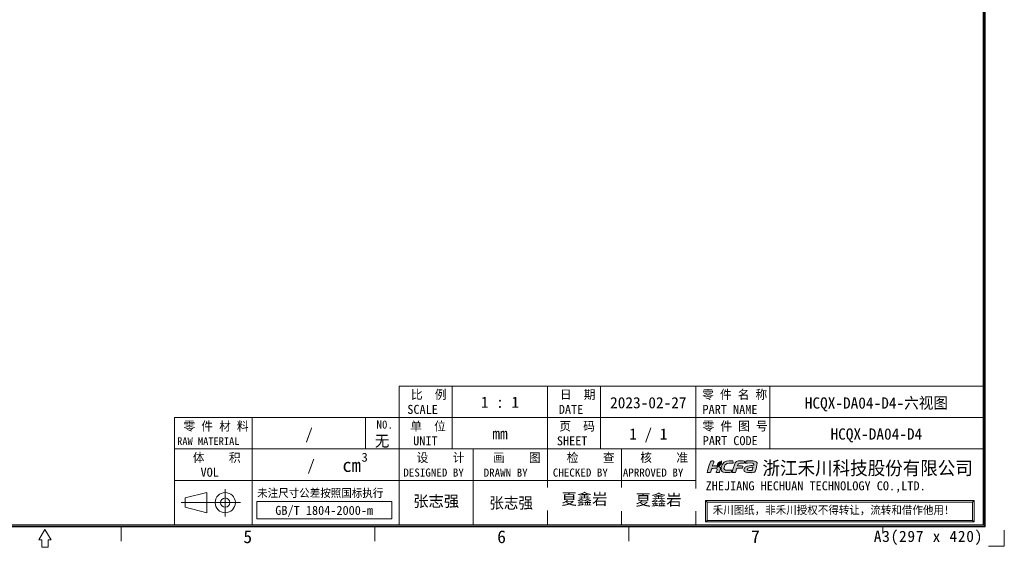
# Model space of a CAD drawing. Header units: millimetres. Extents: x 0 to 427, y 0 to 299.
# Tile 19 of 24: x 208 to 427, y 0 to 117. Entities that reach past the tile are written whole.
import ezdxf
from ezdxf.enums import TextEntityAlignment as Align

# ---------------------------------------------------------------- set-up
doc = ezdxf.new("R2010")
doc.units = ezdxf.units.MM
doc.header["$MEASUREMENT"] = 0
for name, color, linetype, lineweight in [('粗实线', 7, 'Continuous', 30), ('细实线层', 7, 'Continuous', 18), ('限高区域④', 3, 'Continuous', 18), ('限高区域⑤', 4, 'Continuous', 18)]:
    doc.layers.add(name, color=color, linetype=linetype, lineweight=lineweight)
doc.styles.add('鸿蒙CAD', font='txt')

# ---------------------------------------------------------------- blocks, each defined once
blk = doc.blocks.new('hcfa')
at = {"layer": '限高区域⑤'}
h = blk.add_hatch(color=164, dxfattribs=at)
edge = h.paths.add_edge_path(flags=0)
edge.add_spline(control_points=[(7.07, 2.36), (6.56, 2.36), (5.94, 2.45), (5.68, 1.95)], knot_values=[0, 0, 0, 0, 1.537659, 1.537659, 1.537659, 1.537659], weights=[1, 1, 1, 1], degree=3, periodic=0)
edge.add_spline(control_points=[(5.68, 1.95), (5.5, 1.6), (5.1, 0.37), (5.04, 0.05)], knot_values=[0, 0, 0, 0, 2.013709, 2.013709, 2.013709, 2.013709], weights=[1, 1, 1, 1], degree=3, periodic=0)
edge.add_line((5.04, 0.05), (5.05, 0))
edge.add_line((5.05, 0), (5.11, -0.03))
edge.add_line((5.11, -0.03), (5.37, -0.03))
edge.add_line((5.37, -0.03), (5.64, -0.03))
edge.add_spline(control_points=[(5.64, -0.03), (5.76, -0.03), (5.74, 0.02), (5.79, 0.22)], knot_values=[0, 0, 0, 0, 0.325713, 0.325713, 0.325713, 0.325713], weights=[1, 1, 1, 1], degree=3, periodic=0)
edge.add_spline(control_points=[(5.79, 0.22), (5.83, 0.33), (5.92, 0.77), (6.02, 0.82)], knot_values=[0, 0, 0, 0, 0.649887, 0.649887, 0.649887, 0.649887], weights=[1, 1, 1, 1], degree=3, periodic=0)
edge.add_spline(control_points=[(6.02, 0.82), (6.12, 0.94), (6.84, 0.81), (7.05, 0.86)], knot_values=[0, 0, 0, 0, 1.042012, 1.042012, 1.042012, 1.042012], weights=[1, 1, 1, 1], degree=3, periodic=0)
edge.add_spline(control_points=[(7.05, 0.86), (7.09, 0.87), (7.11, 0.89), (7.12, 0.92)], knot_values=[0, 0, 0, 0, 0.09894, 0.09894, 0.09894, 0.09894], weights=[1, 1, 1, 1], degree=3, periodic=0)
edge.add_spline(control_points=[(7.12, 0.92), (7.14, 0.97), (7.21, 1.14), (7.21, 1.2)], knot_values=[0, 0, 0, 0, 0.29547, 0.29547, 0.29547, 0.29547], weights=[1, 1, 1, 1], degree=3, periodic=0)
edge.add_spline(control_points=[(7.21, 1.2), (7.21, 1.24), (7.23, 1.29), (7.18, 1.3)], knot_values=[0, 0, 0, 0, 0.12492, 0.12492, 0.12492, 0.12492], weights=[1, 1, 1, 1], degree=3, periodic=0)
edge.add_spline(control_points=[(7.18, 1.3), (6.84, 1.38), (6.46, 1.35), (6.12, 1.32)], knot_values=[0, 0, 0, 0, 1.062134, 1.062134, 1.062134, 1.062134], weights=[1, 1, 1, 1], degree=3, periodic=0)
edge.add_spline(control_points=[(6.12, 1.32), (6.12, 1.37), (6.16, 1.49), (6.17, 1.54)], knot_values=[0, 0, 0, 0, 0.222512, 0.222512, 0.222512, 0.222512], weights=[1, 1, 1, 1], degree=3, periodic=0)
edge.add_line((6.17, 1.54), (6.24, 1.68))
edge.add_line((6.24, 1.68), (6.36, 1.79))
edge.add_line((6.36, 1.79), (6.51, 1.84))
edge.add_line((6.51, 1.84), (6.7, 1.86))
edge.add_line((6.7, 1.86), (6.94, 1.86))
edge.add_line((6.94, 1.86), (7.19, 1.86))
edge.add_spline(control_points=[(7.19, 1.86), (7.31, 1.86), (7.45, 1.84), (7.48, 1.91)], knot_values=[0, 0, 0, 0, 0.307412, 0.307412, 0.307412, 0.307412], weights=[1, 1, 1, 1], degree=3, periodic=0)
edge.add_spline(control_points=[(7.48, 1.91), (7.5, 1.96), (7.57, 2.13), (7.57, 2.19)], knot_values=[0, 0, 0, 0, 0.295458, 0.295458, 0.295458, 0.295458], weights=[1, 1, 1, 1], degree=3, periodic=0)
edge.add_spline(control_points=[(7.57, 2.19), (7.57, 2.25), (7.56, 2.29), (7.49, 2.32)], knot_values=[0, 0, 0, 0, 0.162305, 0.162305, 0.162305, 0.162305], weights=[1, 1, 1, 1], degree=3, periodic=0)
edge.add_spline(control_points=[(7.49, 2.32), (7.38, 2.36), (7.17, 2.36), (7.07, 2.36)], knot_values=[0, 0, 0, 0, 0.4222, 0.4222, 0.4222, 0.4222], weights=[1, 1, 1, 1], degree=3, periodic=0)
edge = h.paths.add_edge_path(flags=0)
edge.add_spline(control_points=[(3.72, 1.65), (4.08, 2.02), (4.83, 1.84), (5.23, 1.86)], knot_values=[0, 0, 0, 0, 1.564995, 1.564995, 1.564995, 1.564995], weights=[1, 1, 1, 1], degree=3, periodic=0)
edge.add_spline(control_points=[(5.23, 1.86), (5.27, 1.86), (5.31, 2.17), (5.2, 2.29)], knot_values=[0, 0, 0, 0, 0.452649, 0.452649, 0.452649, 0.452649], weights=[1, 1, 1, 1], degree=3, periodic=0)
edge.add_spline(control_points=[(5.2, 2.29), (5.15, 2.34), (5.05, 2.36), (4.95, 2.37)], knot_values=[0, 0, 0, 0, 0.26521, 0.26521, 0.26521, 0.26521], weights=[1, 1, 1, 1], degree=3, periodic=0)
edge.add_spline(control_points=[(4.95, 2.37), (4.27, 2.4), (3.51, 2.36), (3.08, 1.72)], knot_values=[0, 0, 0, 0, 2.081034, 2.081034, 2.081034, 2.081034], weights=[1, 1, 1, 1], degree=3, periodic=0)
edge.add_spline(control_points=[(3.08, 1.72), (2.87, 1.41), (2.66, 0.72), (2.88, 0.37)], knot_values=[0, 0, 0, 0, 1.416581, 1.416581, 1.416581, 1.416581], weights=[1, 1, 1, 1], degree=3, periodic=0)
edge.add_spline(control_points=[(2.88, 0.37), (2.95, 0.26), (3.06, 0.13), (3.25, 0.08)], knot_values=[0, 0, 0, 0, 0.485963, 0.485963, 0.485963, 0.485963], weights=[1, 1, 1, 1], degree=3, periodic=0)
edge.add_spline(control_points=[(3.25, 0.08), (3.71, -0.04), (4.59, -0.06), (4.85, 0.08)], knot_values=[0, 0, 0, 0, 1.622869, 1.622869, 1.622869, 1.622869], weights=[1, 1, 1, 1], degree=3, periodic=0)
edge.add_spline(control_points=[(4.85, 0.08), (4.96, 0.13), (5.03, 0.39), (5, 0.47)], knot_values=[0, 0, 0, 0, 0.439849, 0.439849, 0.439849, 0.439849], weights=[1, 1, 1, 1], degree=3, periodic=0)
edge.add_spline(control_points=[(5, 0.47), (4.99, 0.51), (4.61, 0.46), (4.52, 0.46)], knot_values=[0, 0, 0, 0, 0.489965, 0.489965, 0.489965, 0.489965], weights=[1, 1, 1, 1], degree=3, periodic=0)
edge.add_spline(control_points=[(4.52, 0.46), (4.29, 0.45), (3.89, 0.42), (3.69, 0.5)], knot_values=[0, 0, 0, 0, 0.834259, 0.834259, 0.834259, 0.834259], weights=[1, 1, 1, 1], degree=3, periodic=0)
edge.add_spline(control_points=[(3.69, 0.5), (3.51, 0.58), (3.39, 0.62), (3.39, 0.8)], knot_values=[0, 0, 0, 0, 0.459489, 0.459489, 0.459489, 0.459489], weights=[1, 1, 1, 1], degree=3, periodic=0)
edge.add_spline(control_points=[(3.39, 0.8), (3.39, 1.04), (3.54, 1.47), (3.72, 1.65)], knot_values=[0, 0, 0, 0, 0.925524, 0.925524, 0.925524, 0.925524], weights=[1, 1, 1, 1], degree=3, periodic=0)
edge = h.paths.add_edge_path(flags=0)
edge.add_spline(control_points=[(1.07, 1.31), (1.08, 1.43), (1.2, 1.78), (1.24, 1.9)], knot_values=[0, 0, 0, 0, 0.611736, 0.611736, 0.611736, 0.611736], weights=[1, 1, 1, 1], degree=3, periodic=0)
edge.add_spline(control_points=[(1.24, 1.9), (1.26, 1.97), (1.36, 2.23), (1.36, 2.28)], knot_values=[0, 0, 0, 0, 0.393712, 0.393712, 0.393712, 0.393712], weights=[1, 1, 1, 1], degree=3, periodic=0)
edge.add_spline(control_points=[(1.36, 2.28), (1.36, 2.39), (1.07, 2.39), (0.92, 2.35)], knot_values=[0, 0, 0, 0, 0.475712, 0.475712, 0.475712, 0.475712], weights=[1, 1, 1, 1], degree=3, periodic=0)
edge.add_spline(control_points=[(0.92, 2.35), (0.83, 2.31), (0.74, 2.24), (0.68, 2.17)], knot_values=[0, 0, 0, 0, 0.3056, 0.3056, 0.3056, 0.3056], weights=[1, 1, 1, 1], degree=3, periodic=0)
edge.add_spline(control_points=[(0.68, 2.17), (0.61, 2.08), (0.53, 1.93), (0.5, 1.82)], knot_values=[0, 0, 0, 0, 0.395977, 0.395977, 0.395977, 0.395977], weights=[1, 1, 1, 1], degree=3, periodic=0)
edge.add_spline(control_points=[(0.5, 1.82), (0.35, 1.34), (0.22, 0.86), (0.09, 0.38)], knot_values=[0, 0, 0, 0, 1.492002, 1.492002, 1.492002, 1.492002], weights=[1, 1, 1, 1], degree=3, periodic=0)
edge.add_spline(control_points=[(0.09, 0.38), (0.07, 0.32), (-0.01, 0.1), (-0.01, 0.05)], knot_values=[0, 0, 0, 0, 0.349975, 0.349975, 0.349975, 0.349975], weights=[1, 1, 1, 1], degree=3, periodic=0)
edge.add_line((-0.01, 0.05), (0, 0))
edge.add_line((0, 0), (0.06, -0.03))
edge.add_line((0.06, -0.03), (0.32, -0.03))
edge.add_line((0.32, -0.03), (0.59, -0.03))
edge.add_line((0.59, -0.03), (0.66, -0.01))
edge.add_line((0.66, -0.01), (0.7, 0.05))
edge.add_line((0.7, 0.05), (0.75, 0.22))
edge.add_line((0.75, 0.22), (0.82, 0.46))
edge.add_line((0.82, 0.46), (0.89, 0.69))
edge.add_spline(control_points=[(0.89, 0.69), (0.91, 0.76), (0.93, 0.77), (0.99, 0.8)], knot_values=[0, 0, 0, 0, 0.153682, 0.153682, 0.153682, 0.153682], weights=[1, 1, 1, 1], degree=3, periodic=0)
edge.add_spline(control_points=[(0.99, 0.8), (1.12, 0.86), (1.89, 0.9), (1.97, 0.81)], knot_values=[0, 0, 0, 0, 0.989394, 0.989394, 0.989394, 0.989394], weights=[1, 1, 1, 1], degree=3, periodic=0)
edge.add_spline(control_points=[(1.97, 0.81), (2.06, 0.7), (1.94, 0.45), (1.89, 0.3)], knot_values=[0, 0, 0, 0, 0.534984, 0.534984, 0.534984, 0.534984], weights=[1, 1, 1, 1], degree=3, periodic=0)
edge.add_line((1.89, 0.3), (1.83, 0.1))
edge.add_line((1.83, 0.1), (1.83, 0.01))
edge.add_line((1.83, 0.01), (1.86, -0.02))
edge.add_line((1.86, -0.02), (1.9, -0.03))
edge.add_line((1.9, -0.03), (2.14, -0.03))
edge.add_line((2.14, -0.03), (2.39, -0.03))
edge.add_spline(control_points=[(2.39, -0.03), (2.47, -0.03), (2.66, 0.65), (2.66, 0.77)], knot_values=[0, 0, 0, 0, 0.854359, 0.854359, 0.854359, 0.854359], weights=[1, 1, 1, 1], degree=3, periodic=0)
edge.add_spline(control_points=[(2.66, 0.77), (2.66, 0.98), (2.57, 1.1), (2.45, 1.19)], knot_values=[0, 0, 0, 0, 0.485363, 0.485363, 0.485363, 0.485363], weights=[1, 1, 1, 1], degree=3, periodic=0)
edge.add_spline(control_points=[(2.45, 1.19), (2.4, 1.22), (2.34, 1.25), (2.28, 1.27)], knot_values=[0, 0, 0, 0, 0.194624, 0.194624, 0.194624, 0.194624], weights=[1, 1, 1, 1], degree=3, periodic=0)
edge.add_spline(control_points=[(2.28, 1.27), (2.25, 1.27), (2.22, 1.27), (2.19, 1.26)], knot_values=[0, 0, 0, 0, 0.08842, 0.08842, 0.08842, 0.08842], weights=[1, 1, 1, 1], degree=3, periodic=0)
edge.add_spline(control_points=[(2.19, 1.26), (2.15, 1.09), (2.21, 1.14), (2.01, 1.05)], knot_values=[0, 0, 0, 0, 0.30703, 0.30703, 0.30703, 0.30703], weights=[1, 1, 1, 1], degree=3, periodic=0)
edge.add_spline(control_points=[(2.01, 1.05), (1.98, 1.04), (2, 1.04), (1.96, 1.03)], knot_values=[0, 0, 0, 0, 0.060036, 0.060036, 0.060036, 0.060036], weights=[1, 1, 1, 1], degree=3, periodic=0)
edge.add_spline(control_points=[(1.96, 1.03), (1.96, 1.1), (1.99, 1.22), (2.03, 1.33)], knot_values=[0, 0, 0, 0, 0.30846, 0.30846, 0.30846, 0.30846], weights=[1, 1, 1, 1], degree=3, periodic=0)
edge.add_spline(control_points=[(2.03, 1.33), (1.71, 1.37), (1.35, 1.32), (1.07, 1.31)], knot_values=[0, 0, 0, 0, 0.957715, 0.957715, 0.957715, 0.957715], weights=[1, 1, 1, 1], degree=3, periodic=0)
edge = h.paths.add_edge_path(flags=0)
edge.add_spline(control_points=[(9.76, 0.39), (9.93, 0.81), (10.07, 1.5), (10.1, 1.82)], knot_values=[0, 0, 0, 0, 1.476866, 1.476866, 1.476866, 1.476866], weights=[1, 1, 1, 1], degree=3, periodic=0)
edge.add_spline(control_points=[(10.1, 1.82), (10.09, 1.99), (10.01, 2.14), (9.78, 2.25)], knot_values=[0, 0, 0, 0, 0.565204, 0.565204, 0.565204, 0.565204], weights=[1, 1, 1, 1], degree=3, periodic=0)
edge.add_spline(control_points=[(9.78, 2.25), (9.53, 2.38), (9.13, 2.37), (8.82, 2.37)], knot_values=[0, 0, 0, 0, 0.980073, 0.980073, 0.980073, 0.980073], weights=[1, 1, 1, 1], degree=3, periodic=0)
edge.add_spline(control_points=[(8.82, 2.37), (8.55, 2.37), (8.28, 2.37), (8.04, 2.34)], knot_values=[0, 0, 0, 0, 0.776225, 0.776225, 0.776225, 0.776225], weights=[1, 1, 1, 1], degree=3, periodic=0)
edge.add_spline(control_points=[(8.04, 2.34), (7.98, 2.33), (7.9, 2.32), (7.86, 2.29)], knot_values=[0, 0, 0, 0, 0.194586, 0.194586, 0.194586, 0.194586], weights=[1, 1, 1, 1], degree=3, periodic=0)
edge.add_spline(control_points=[(7.86, 2.29), (7.79, 2.25), (7.73, 2), (7.71, 1.93)], knot_values=[0, 0, 0, 0, 0.401562, 0.401562, 0.401562, 0.401562], weights=[1, 1, 1, 1], degree=3, periodic=0)
edge.add_spline(control_points=[(7.71, 1.93), (7.7, 1.89), (7.68, 1.86), (7.72, 1.86)], knot_values=[0, 0, 0, 0, 0.087937, 0.087937, 0.087937, 0.087937], weights=[1, 1, 1, 1], degree=3, periodic=0)
edge.add_spline(control_points=[(7.72, 1.86), (8.06, 1.9), (9.44, 2.11), (9.44, 1.71)], knot_values=[0, 0, 0, 0, 1.829051, 1.829051, 1.829051, 1.829051], weights=[1, 1, 1, 1], degree=3, periodic=0)
edge.add_spline(control_points=[(9.44, 1.71), (9.44, 1.65), (9.43, 1.5), (9.4, 1.48)], knot_values=[0, 0, 0, 0, 0.229888, 0.229888, 0.229888, 0.229888], weights=[1, 1, 1, 1], degree=3, periodic=0)
edge.add_spline(control_points=[(9.4, 1.48), (9.39, 1.47), (9.38, 1.47), (9.36, 1.47)], knot_values=[0, 0, 0, 0, 0.043267, 0.043267, 0.043267, 0.043267], weights=[1, 1, 1, 1], degree=3, periodic=0)
edge.add_spline(control_points=[(9.36, 1.47), (8.99, 1.39), (8.61, 1.41), (8.23, 1.31)], knot_values=[0, 0, 0, 0, 1.144446, 1.144446, 1.144446, 1.144446], weights=[1, 1, 1, 1], degree=3, periodic=0)
edge.add_spline(control_points=[(8.23, 1.31), (8.05, 1.26), (7.85, 1.18), (7.71, 1.07)], knot_values=[0, 0, 0, 0, 0.580179, 0.580179, 0.580179, 0.580179], weights=[1, 1, 1, 1], degree=3, periodic=0)
edge.add_spline(control_points=[(7.71, 1.07), (7.64, 1.01), (7.57, 0.94), (7.52, 0.87)], knot_values=[0, 0, 0, 0, 0.273949, 0.273949, 0.273949, 0.273949], weights=[1, 1, 1, 1], degree=3, periodic=0)
edge.add_spline(control_points=[(7.52, 0.87), (7.44, 0.72), (7.38, 0.48), (7.47, 0.32)], knot_values=[0, 0, 0, 0, 0.568587, 0.568587, 0.568587, 0.568587], weights=[1, 1, 1, 1], degree=3, periodic=0)
edge.add_spline(control_points=[(7.47, 0.32), (7.5, 0.28), (7.53, 0.24), (7.57, 0.21)], knot_values=[0, 0, 0, 0, 0.150189, 0.150189, 0.150189, 0.150189], weights=[1, 1, 1, 1], degree=3, periodic=0)
edge.add_spline(control_points=[(7.57, 0.21), (7.78, -0.01), (8.48, -0.04), (8.78, -0.02)], knot_values=[0, 0, 0, 0, 1.257613, 1.257613, 1.257613, 1.257613], weights=[1, 1, 1, 1], degree=3, periodic=0)
edge.add_spline(control_points=[(8.78, -0.02), (8.82, -0.02), (8.85, -0.02), (8.96, -0.01)], knot_values=[0, 0, 0, 0, 0.175069, 0.175069, 0.175069, 0.175069], weights=[1, 1, 1, 1], degree=3, periodic=0)
edge.add_spline(control_points=[(8.96, -0.01), (8.96, -0.01), (8.95, -0.04), (8.95, -0.04)], knot_values=[0, 0, 0, 0, 0.027876, 0.027876, 0.027876, 0.027876], weights=[1, 1, 1, 1], degree=3, periodic=0)
edge.add_spline(control_points=[(8.95, -0.04), (8.95, -0.04), (8.95, -0.04), (8.96, -0.04)], knot_values=[0, 0, 0, 0, 0.003955, 0.003955, 0.003955, 0.003955], weights=[1, 1, 1, 1], degree=3, periodic=0)
edge.add_spline(control_points=[(8.96, -0.04), (9.17, -0.04), (9.51, -0.01), (9.57, 0.04)], knot_values=[0, 0, 0, 0, 0.620186, 0.620186, 0.620186, 0.620186], weights=[1, 1, 1, 1], degree=3, periodic=0)
edge.add_spline(control_points=[(9.57, 0.04), (9.64, 0.1), (9.72, 0.29), (9.76, 0.39)], knot_values=[0, 0, 0, 0, 0.400766, 0.400766, 0.400766, 0.400766], weights=[1, 1, 1, 1], degree=3, periodic=0)
edge = h.paths.add_edge_path(flags=0)
edge.add_spline(control_points=[(9.27, 1.06), (9.24, 0.91), (9.12, 0.54), (9.07, 0.41)], knot_values=[0, 0, 0, 0, 0.674769, 0.674769, 0.674769, 0.674769], weights=[1, 1, 1, 1], degree=3, periodic=0)
edge.add_spline(control_points=[(9.07, 0.41), (8.88, 0.41), (8.11, 0.36), (8.11, 0.65)], knot_values=[0, 0, 0, 0, 1.063898, 1.063898, 1.063898, 1.063898], weights=[1, 1, 1, 1], degree=3, periodic=0)
edge.add_spline(control_points=[(8.11, 0.65), (8.11, 0.76), (8.19, 0.85), (8.26, 0.9)], knot_values=[0, 0, 0, 0, 0.307152, 0.307152, 0.307152, 0.307152], weights=[1, 1, 1, 1], degree=3, periodic=0)
edge.add_spline(control_points=[(8.26, 0.9), (8.43, 1.01), (9.09, 1.06), (9.27, 1.06)], knot_values=[0, 0, 0, 0, 1.034719, 1.034719, 1.034719, 1.034719], weights=[1, 1, 1, 1], degree=3, periodic=0)
h = blk.add_hatch(color=82, dxfattribs=at)
edge = h.paths.add_edge_path(flags=0)
edge.add_spline(control_points=[(2.71, 1.97), (2.54, 1.64), (2.3, 1.69), (2.12, 1.4)], knot_values=[0, 0, 0, 0, 0.82939, 0.82939, 0.82939, 0.82939], weights=[1, 1, 1, 1], degree=3, periodic=0)
edge.add_spline(control_points=[(2.12, 1.4), (2.08, 1.35), (2.02, 1.18), (2.02, 1.11)], knot_values=[0, 0, 0, 0, 0.312404, 0.312404, 0.312404, 0.312404], weights=[1, 1, 1, 1], degree=3, periodic=0)
edge.add_spline(control_points=[(2.02, 1.11), (2.03, 1.11), (2.03, 1.11), (2.04, 1.12)], knot_values=[0, 0, 0, 0, 0.027389, 0.027389, 0.027389, 0.027389], weights=[1, 1, 1, 1], degree=3, periodic=0)
edge.add_spline(control_points=[(2.04, 1.12), (2.14, 1.16), (2.1, 1.13), (2.13, 1.24)], knot_values=[0, 0, 0, 0, 0.167444, 0.167444, 0.167444, 0.167444], weights=[1, 1, 1, 1], degree=3, periodic=0)
edge.add_spline(control_points=[(2.13, 1.24), (2.14, 1.27), (2.14, 1.28), (2.15, 1.31)], knot_values=[0, 0, 0, 0, 0.070921, 0.070921, 0.070921, 0.070921], weights=[1, 1, 1, 1], degree=3, periodic=0)
edge.add_spline(control_points=[(2.15, 1.31), (2.51, 1.32), (2.84, 1.56), (2.9, 1.92)], knot_values=[0, 0, 0, 0, 1.055102, 1.055102, 1.055102, 1.055102], weights=[1, 1, 1, 1], degree=3, periodic=0)
edge.add_spline(control_points=[(2.9, 1.92), (2.91, 1.98), (2.92, 2.04), (2.92, 2.11)], knot_values=[0, 0, 0, 0, 0.188525, 0.188525, 0.188525, 0.188525], weights=[1, 1, 1, 1], degree=3, periodic=0)
edge.add_spline(control_points=[(2.92, 2.11), (2.92, 2.11), (2.92, 2.25), (2.92, 2.25)], knot_values=[0, 0, 0, 0, 0.144713, 0.144713, 0.144713, 0.144713], weights=[1, 1, 1, 1], degree=3, periodic=0)
edge.add_spline(control_points=[(2.92, 2.25), (2.92, 2.29), (2.92, 2.32), (2.92, 2.37)], knot_values=[0, 0, 0, 0, 0.119576, 0.119576, 0.119576, 0.119576], weights=[1, 1, 1, 1], degree=3, periodic=0)
edge.add_spline(control_points=[(2.92, 2.37), (2.87, 2.37), (2.88, 2.33), (2.79, 2.25)], knot_values=[0, 0, 0, 0, 0.180649, 0.180649, 0.180649, 0.180649], weights=[1, 1, 1, 1], degree=3, periodic=0)
edge.add_spline(control_points=[(2.79, 2.25), (2.66, 2.14), (2.52, 2.13), (2.35, 2.01)], knot_values=[0, 0, 0, 0, 0.50668, 0.50668, 0.50668, 0.50668], weights=[1, 1, 1, 1], degree=3, periodic=0)
edge.add_spline(control_points=[(2.35, 2.01), (2.26, 1.95), (2.18, 1.87), (2.13, 1.77)], knot_values=[0, 0, 0, 0, 0.326484, 0.326484, 0.326484, 0.326484], weights=[1, 1, 1, 1], degree=3, periodic=0)
edge.add_spline(control_points=[(2.13, 1.77), (2.11, 1.72), (2.08, 1.67), (2.07, 1.6)], knot_values=[0, 0, 0, 0, 0.179769, 0.179769, 0.179769, 0.179769], weights=[1, 1, 1, 1], degree=3, periodic=0)
edge.add_spline(control_points=[(2.07, 1.6), (2.07, 1.59), (2.05, 1.39), (2.08, 1.39)], knot_values=[0, 0, 0, 0, 0.221687, 0.221687, 0.221687, 0.221687], weights=[1, 1, 1, 1], degree=3, periodic=0)
edge.add_spline(control_points=[(2.08, 1.39), (2.1, 1.46), (2.17, 1.57), (2.3, 1.65)], knot_values=[0, 0, 0, 0, 0.3504, 0.3504, 0.3504, 0.3504], weights=[1, 1, 1, 1], degree=3, periodic=0)
edge.add_spline(control_points=[(2.3, 1.65), (2.49, 1.77), (2.61, 1.83), (2.71, 1.97)], knot_values=[0, 0, 0, 0, 0.521681, 0.521681, 0.521681, 0.521681], weights=[1, 1, 1, 1], degree=3, periodic=0)
at = {"layer": '限高区域④', "color": 164}
for points, knots in [([(-0.01, 0.05), (-0.01, 0.02), (-0.01, -0.03), (0.06, -0.03), (0.06, -0.03), (0.06, -0.03), (0.59, -0.03), (0.59, -0.03), (0.59, -0.03), (0.71, -0.03), (0.72, 0.1), (0.75, 0.22), (0.75, 0.22), (0.75, 0.22), (0.89, 0.69), (0.89, 0.69), (0.89, 0.69), (0.91, 0.76), (0.93, 0.77), (0.99, 0.8), (0.99, 0.8), (1.12, 0.86), (1.89, 0.9), (1.97, 0.81), (1.97, 0.81), (2.06, 0.7), (1.94, 0.45), (1.89, 0.3), (1.89, 0.3), (1.87, 0.21), (1.75, -0.03), (1.9, -0.03), (1.9, -0.03), (1.9, -0.03), (2.39, -0.03), (2.39, -0.03), (2.39, -0.03), (2.47, -0.03), (2.66, 0.65), (2.66, 0.77), (2.66, 0.77), (2.66, 0.98), (2.57, 1.1), (2.45, 1.19), (2.45, 1.19), (2.4, 1.22), (2.34, 1.25), (2.28, 1.27), (2.28, 1.27), (2.25, 1.27), (2.22, 1.27), (2.19, 1.26), (2.19, 1.26), (2.15, 1.09), (2.21, 1.14), (2.01, 1.05), (2.01, 1.05), (1.98, 1.04), (2, 1.04), (1.96, 1.03), (1.96, 1.03), (1.96, 1.1), (1.99, 1.22), (2.03, 1.33), (2.03, 1.33), (1.71, 1.37), (1.35, 1.32), (1.07, 1.31), (1.07, 1.31), (1.08, 1.43), (1.2, 1.78), (1.24, 1.9), (1.24, 1.9), (1.26, 1.97), (1.36, 2.23), (1.36, 2.28), (1.36, 2.28), (1.36, 2.39), (1.07, 2.39), (0.92, 2.35), (0.92, 2.35), (0.83, 2.31), (0.74, 2.24), (0.68, 2.17), (0.68, 2.17), (0.61, 2.08), (0.53, 1.93), (0.5, 1.82), (0.5, 1.82), (0.35, 1.34), (0.22, 0.86), (0.09, 0.38), (0.09, 0.38), (0.07, 0.32), (-0.01, 0.1), (-0.01, 0.05)], [0, 0, 0, 0, 0.447956, 0.447956, 0.447956, 0.447956, 0.895911, 0.895911, 0.895911, 0.895911, 1.343867, 1.343867, 1.343867, 1.343867, 1.791822, 1.791822, 1.791822, 1.791822, 2.239778, 2.239778, 2.239778, 2.239778, 2.687733, 2.687733, 2.687733, 2.687733, 3.135689, 3.135689, 3.135689, 3.135689, 3.583645, 3.583645, 3.583645, 3.583645, 4.0316, 4.0316, 4.0316, 4.0316, 4.479556, 4.479556, 4.479556, 4.479556, 4.927511, 4.927511, 4.927511, 4.927511, 5.375467, 5.375467, 5.375467, 5.375467, 5.823423, 5.823423, 5.823423, 5.823423, 6.271378, 6.271378, 6.271378, 6.271378, 6.719334, 6.719334, 6.719334, 6.719334, 7.167289, 7.167289, 7.167289, 7.167289, 7.615245, 7.615245, 7.615245, 7.615245, 8.0632, 8.0632, 8.0632, 8.0632, 8.511156, 8.511156, 8.511156, 8.511156, 8.959112, 8.959112, 8.959112, 8.959112, 9.407067, 9.407067, 9.407067, 9.407067, 9.855023, 9.855023, 9.855023, 9.855023, 10.302978, 10.302978, 10.302978, 10.302978, 11.198889, 11.198889, 11.198889, 11.198889]), ([(2.88, 0.37), (2.95, 0.26), (3.06, 0.13), (3.25, 0.08), (3.25, 0.08), (3.71, -0.04), (4.59, -0.06), (4.85, 0.08), (4.85, 0.08), (4.96, 0.13), (5.03, 0.39), (5, 0.47), (5, 0.47), (4.99, 0.51), (4.61, 0.46), (4.52, 0.46), (4.52, 0.46), (4.29, 0.45), (3.89, 0.42), (3.69, 0.5), (3.69, 0.5), (3.51, 0.58), (3.39, 0.62), (3.39, 0.8), (3.39, 0.8), (3.39, 1.04), (3.54, 1.47), (3.72, 1.65), (3.72, 1.65), (4.08, 2.02), (4.83, 1.84), (5.23, 1.86), (5.23, 1.86), (5.27, 1.86), (5.31, 2.17), (5.2, 2.29), (5.2, 2.29), (5.15, 2.34), (5.05, 2.36), (4.95, 2.37), (4.95, 2.37), (4.27, 2.4), (3.51, 2.36), (3.08, 1.72), (3.08, 1.72), (2.87, 1.41), (2.66, 0.72), (2.88, 0.37)], [0, 0, 0, 0, 0.839975, 0.839975, 0.839975, 0.839975, 1.679949, 1.679949, 1.679949, 1.679949, 2.519924, 2.519924, 2.519924, 2.519924, 3.359898, 3.359898, 3.359898, 3.359898, 4.199873, 4.199873, 4.199873, 4.199873, 5.039847, 5.039847, 5.039847, 5.039847, 5.879822, 5.879822, 5.879822, 5.879822, 6.719796, 6.719796, 6.719796, 6.719796, 7.559771, 7.559771, 7.559771, 7.559771, 8.399745, 8.399745, 8.399745, 8.399745, 9.23972, 9.23972, 9.23972, 9.23972, 10.919669, 10.919669, 10.919669, 10.919669]), ([(5.04, 0.05), (5.04, 0.02), (5.04, -0.03), (5.11, -0.03), (5.11, -0.03), (5.11, -0.03), (5.64, -0.03), (5.64, -0.03), (5.64, -0.03), (5.76, -0.03), (5.74, 0.02), (5.79, 0.22), (5.79, 0.22), (5.83, 0.33), (5.92, 0.77), (6.02, 0.82), (6.02, 0.82), (6.12, 0.94), (6.84, 0.81), (7.05, 0.86), (7.05, 0.86), (7.09, 0.87), (7.11, 0.89), (7.12, 0.92), (7.12, 0.92), (7.14, 0.97), (7.21, 1.14), (7.21, 1.2), (7.21, 1.2), (7.21, 1.24), (7.23, 1.29), (7.18, 1.3), (7.18, 1.3), (6.84, 1.38), (6.46, 1.35), (6.12, 1.32), (6.12, 1.32), (6.12, 1.37), (6.16, 1.49), (6.17, 1.54), (6.17, 1.54), (6.24, 1.77), (6.43, 1.86), (6.7, 1.86), (6.7, 1.86), (6.7, 1.86), (7.19, 1.86), (7.19, 1.86), (7.19, 1.86), (7.31, 1.86), (7.45, 1.84), (7.48, 1.91), (7.48, 1.91), (7.5, 1.96), (7.57, 2.13), (7.57, 2.19), (7.57, 2.19), (7.57, 2.25), (7.56, 2.29), (7.49, 2.32), (7.49, 2.32), (7.38, 2.36), (7.17, 2.36), (7.07, 2.36), (7.07, 2.36), (6.56, 2.36), (5.94, 2.45), (5.68, 1.95), (5.68, 1.95), (5.5, 1.6), (5.1, 0.37), (5.04, 0.05)], [0, 0, 0, 0, 0.541079, 0.541079, 0.541079, 0.541079, 1.082157, 1.082157, 1.082157, 1.082157, 1.623236, 1.623236, 1.623236, 1.623236, 2.164314, 2.164314, 2.164314, 2.164314, 2.705393, 2.705393, 2.705393, 2.705393, 3.246471, 3.246471, 3.246471, 3.246471, 3.78755, 3.78755, 3.78755, 3.78755, 4.328628, 4.328628, 4.328628, 4.328628, 4.869707, 4.869707, 4.869707, 4.869707, 5.410785, 5.410785, 5.410785, 5.410785, 5.951864, 5.951864, 5.951864, 5.951864, 6.492942, 6.492942, 6.492942, 6.492942, 7.034021, 7.034021, 7.034021, 7.034021, 7.575099, 7.575099, 7.575099, 7.575099, 8.116178, 8.116178, 8.116178, 8.116178, 8.657256, 8.657256, 8.657256, 8.657256, 9.198335, 9.198335, 9.198335, 9.198335, 10.280492, 10.280492, 10.280492, 10.280492]), ([(10.1, 1.82), (10.07, 1.5), (9.93, 0.81), (9.76, 0.39), (9.76, 0.39), (9.72, 0.29), (9.64, 0.1), (9.57, 0.04), (9.57, 0.04), (9.51, -0.01), (9.17, -0.04), (8.96, -0.04), (8.96, -0.04), (8.95, -0.04), (8.95, -0.04), (8.95, -0.04), (8.95, -0.04), (8.95, -0.04), (8.96, -0.01), (8.96, -0.01), (8.96, -0.01), (8.85, -0.02), (8.82, -0.02), (8.78, -0.02), (8.78, -0.02), (8.48, -0.04), (7.78, -0.01), (7.57, 0.21), (7.57, 0.21), (7.53, 0.24), (7.5, 0.28), (7.47, 0.32), (7.47, 0.32), (7.38, 0.48), (7.44, 0.72), (7.52, 0.87), (7.52, 0.87), (7.57, 0.94), (7.64, 1.01), (7.71, 1.07), (7.71, 1.07), (7.85, 1.18), (8.05, 1.26), (8.23, 1.31), (8.23, 1.31), (8.61, 1.41), (8.99, 1.39), (9.36, 1.47), (9.36, 1.47), (9.38, 1.47), (9.39, 1.47), (9.4, 1.48), (9.4, 1.48), (9.43, 1.5), (9.44, 1.65), (9.44, 1.71), (9.44, 1.71), (9.44, 2.11), (8.06, 1.9), (7.72, 1.86), (7.72, 1.86), (7.68, 1.86), (7.7, 1.89), (7.71, 1.93), (7.71, 1.93), (7.73, 2), (7.79, 2.25), (7.86, 2.29), (7.86, 2.29), (7.9, 2.32), (7.98, 2.33), (8.04, 2.34), (8.04, 2.34), (8.28, 2.37), (8.55, 2.37), (8.82, 2.37), (8.82, 2.37), (9.13, 2.37), (9.53, 2.38), (9.78, 2.25), (9.78, 2.25), (10.01, 2.14), (10.09, 1.99), (10.1, 1.82)], [0, 0, 0, 0, 0.530859, 0.530859, 0.530859, 0.530859, 1.061719, 1.061719, 1.061719, 1.061719, 1.592578, 1.592578, 1.592578, 1.592578, 2.123437, 2.123437, 2.123437, 2.123437, 2.654297, 2.654297, 2.654297, 2.654297, 3.185156, 3.185156, 3.185156, 3.185156, 3.716015, 3.716015, 3.716015, 3.716015, 4.246875, 4.246875, 4.246875, 4.246875, 4.777734, 4.777734, 4.777734, 4.777734, 5.308593, 5.308593, 5.308593, 5.308593, 5.839453, 5.839453, 5.839453, 5.839453, 6.370312, 6.370312, 6.370312, 6.370312, 6.901171, 6.901171, 6.901171, 6.901171, 7.432031, 7.432031, 7.432031, 7.432031, 7.96289, 7.96289, 7.96289, 7.96289, 8.493749, 8.493749, 8.493749, 8.493749, 9.024609, 9.024609, 9.024609, 9.024609, 9.555468, 9.555468, 9.555468, 9.555468, 10.086327, 10.086327, 10.086327, 10.086327, 10.617187, 10.617187, 10.617187, 10.617187, 11.678906, 11.678906, 11.678906, 11.678906]), ([(9.07, 0.41), (8.88, 0.41), (8.11, 0.36), (8.11, 0.65), (8.11, 0.65), (8.11, 0.76), (8.19, 0.85), (8.26, 0.9), (8.26, 0.9), (8.43, 1.01), (9.09, 1.06), (9.27, 1.06), (9.27, 1.06), (9.24, 0.91), (9.12, 0.54), (9.07, 0.41)], [0, 0, 0, 0, 0.606721, 0.606721, 0.606721, 0.606721, 1.213442, 1.213442, 1.213442, 1.213442, 1.820163, 1.820163, 1.820163, 1.820163, 3.033606, 3.033606, 3.033606, 3.033606])]:
    blk.add_open_spline(points, degree=3, knots=knots, dxfattribs=at)
at = {"layer": '限高区域④', "color": 82}
blk.add_open_spline([(2.02, 1.11), (2.03, 1.11), (2.03, 1.11), (2.04, 1.12), (2.04, 1.12), (2.14, 1.16), (2.1, 1.13), (2.13, 1.24), (2.13, 1.24), (2.14, 1.27), (2.14, 1.28), (2.15, 1.31), (2.15, 1.31), (2.51, 1.32), (2.84, 1.56), (2.9, 1.92), (2.9, 1.92), (2.91, 1.98), (2.92, 2.04), (2.92, 2.11), (2.92, 2.11), (2.92, 2.11), (2.92, 2.25), (2.92, 2.25), (2.92, 2.25), (2.92, 2.29), (2.92, 2.32), (2.92, 2.37), (2.92, 2.37), (2.87, 2.37), (2.88, 2.33), (2.79, 2.25), (2.79, 2.25), (2.66, 2.14), (2.52, 2.13), (2.35, 2.01), (2.35, 2.01), (2.26, 1.95), (2.18, 1.87), (2.13, 1.77), (2.13, 1.77), (2.11, 1.72), (2.08, 1.67), (2.07, 1.6), (2.07, 1.6), (2.07, 1.59), (2.05, 1.39), (2.08, 1.39), (2.08, 1.39), (2.1, 1.46), (2.17, 1.57), (2.3, 1.65), (2.3, 1.65), (2.49, 1.77), (2.61, 1.83), (2.71, 1.97), (2.71, 1.97), (2.54, 1.64), (2.3, 1.69), (2.12, 1.4), (2.12, 1.4), (2.08, 1.35), (2.02, 1.18), (2.02, 1.11)], degree=3, knots=[0, 0, 0, 0, 0.303347, 0.303347, 0.303347, 0.303347, 0.606694, 0.606694, 0.606694, 0.606694, 0.910042, 0.910042, 0.910042, 0.910042, 1.213389, 1.213389, 1.213389, 1.213389, 1.516736, 1.516736, 1.516736, 1.516736, 1.820083, 1.820083, 1.820083, 1.820083, 2.12343, 2.12343, 2.12343, 2.12343, 2.426777, 2.426777, 2.426777, 2.426777, 2.730125, 2.730125, 2.730125, 2.730125, 3.033472, 3.033472, 3.033472, 3.033472, 3.336819, 3.336819, 3.336819, 3.336819, 3.640166, 3.640166, 3.640166, 3.640166, 3.943513, 3.943513, 3.943513, 3.943513, 4.24686, 4.24686, 4.24686, 4.24686, 4.550208, 4.550208, 4.550208, 4.550208, 5.156902, 5.156902, 5.156902, 5.156902], dxfattribs=at)
blk = doc.blocks.new('Plastic_A3')
at = {"layer": '细实线层'}
for p, q in [((647.81, 629.11), (647.81, 339.15)), ((648.03, 629.33), (648.03, 338.92)), ((648.26, 629.56), (648.26, 338.7)), ((647.81, 370.07), (517.81, 370.07)), ((517.81, 370.07), (517.81, 339.15)), ((529.6, 356.07), (529.6, 370.07)), ((550.81, 370.07), (550.81, 339.15)), ((562.6, 356.07), (562.6, 370.07)), ((583.81, 370.07), (583.81, 339.15)), ((600.31, 370.07), (600.31, 356.07)), ((647.81, 363.07), (467.84, 363.07)), ((467.84, 363.07), (467.84, 339.15)), ((485.08, 339.15), (485.08, 363.07)), ((510.31, 363.07), (510.31, 356.07)), ((647.81, 356.07), (467.84, 356.07)), ((534.31, 356.07), (534.31, 339.15)), ((567.31, 356.07), (567.31, 339.15)), ((583.81, 349.07), (467.84, 349.07)), ((470.16, 345.17), (475.04, 346.38)), ((475.04, 346.38), (475.04, 341.87)), ((479.11, 347.12), (479.11, 341.07)), ((469.26, 344.12), (482.51, 344.12)), ((470.16, 345.17), (470.16, 343.08)), ((586.34, 344.21), (585.99, 344.57)), ((645.78, 344.57), (645.43, 344.21)), ((470.16, 343.08), (475.04, 341.87)), ((585.99, 339.83), (586.34, 340.18)), ((645.78, 339.83), (645.43, 340.18)), ((648.26, 338.7), (229.71, 338.7)), ((648.03, 338.92), (229.93, 338.92)), ((647.81, 339.15), (230.16, 339.15)), ((438.98, 338.13), (437.63, 335.87)), ((440.34, 335.87), (438.98, 338.13)), ((455.93, 338.92), (455.93, 335.53)), ((512.43, 338.92), (512.43, 335.53)), ((568.93, 338.92), (568.93, 335.53)), ((625.43, 338.92), (625.43, 337.23)), ((652.5, 334.46), (652.5, 337.99)), ((437.63, 335.87), (438.3, 335.87)), ((438.3, 335.87), (438.3, 334.18)), ((439.66, 335.87), (440.34, 335.87)), ((439.66, 334.18), (439.66, 335.87)), ((438.3, 334.18), (439.66, 334.18)), ((652.5, 334.46), (648.96, 334.46))]:
    blk.add_line(p, q, dxfattribs=at)
for points in [[(486.17, 344.37), (516.17, 344.37), (516.17, 340.52), (486.17, 340.52)], [(585.99, 344.57), (645.78, 344.57), (645.78, 339.83), (585.99, 339.83)], [(586.34, 344.21), (645.43, 344.21), (645.43, 340.18), (586.34, 340.18)]]:
    blk.add_lwpolyline(points, close=True, dxfattribs=at)
for radius in [2.25, 1.04]:
    blk.add_circle((479.11, 344.12), radius, dxfattribs=at)
at = {"layer": '细实线层', "xscale": 1.1, "yscale": 1.1, "zscale": 1.1}
blk.add_blockref('hcfa', (586.38, 350.83), dxfattribs=at)
at = {"layer": '细实线层', "style": '鸿蒙CAD'}
for s, height, p in [('SCALE', 2, (519.63, 363.89)), ('DATE', 2, (553.35, 363.89)), ('N0.', 1.8, (512.76, 360.61)), ('UNIT', 2, (520.93, 356.89)), ('SHEET', 2, (552.92, 356.89)), ('3', 2, (509.46, 353.23)), ('cm', 3, (505.2, 350.96)), ('浙江禾川科技股份有限公司', 3, (598.69, 350.31)), ('VOL', 2, (473.61, 349.89)), ('未注尺寸公差按照国标执行', 1.8, (486.21, 345.36)), ('5', 2.83, (483.15, 335.11)), ('6', 2.83, (539.65, 335.11)), ('7', 2.83, (596.15, 335.11))]:
    blk.add_text(s, height=height, dxfattribs=at).set_placement(p)
for s, insert, char_height, width, attachment_point in [('比  例', (520.44, 366.97), 2, 9.1295, 7), ('日  期', (553.59, 366.97), 2, 11.0714, 7), ('零 件 名 称', (585.25, 366.97), 2, 22.0446, 7), ('PART NAME', (585.32, 363.89), 2, 19.0714, 7), ('零 件 材 料', (469.83, 359.93), 2, 22.0446, 7), ('单  位', (520.27, 359.93), 2, 9.7857, 7), ('页  码', (553.46, 359.93), 2, 9.3482, 7), ('零 件 图 号', (585.35, 359.93), 2, 21.9509, 7), ('PART CODE', (585.38, 356.89), 2, 18.4286, 7), ('RAW MATERIAL', (468.4, 356.96), 1.7, 22.3714, 7), ('体    积', (471.89, 352.93), 2, 16.9866, 7), ('设    计', (521.71, 352.93), 2, 16.7366, 7), ('画    图', (538.67, 352.93), 2, 16.1429, 7), ('检    查', (555.12, 352.93), 2, 16.9866, 7), ('核    准', (571.47, 352.93), 2, 16.7366, 7), ('DESIGNED BY', (518.74, 349.89), 1.8, 21.2143, 7), ('DRAWN BY', (536.62, 349.89), 1.8, 17.7857, 7), ('CHECKED BY', (552.02, 349.89), 1.8, 20.3571, 7), ('APRROVED BY ', (567.6, 349.89), 1.8, 23.7857, 7), ('ZHEJIANG HECHUAN TECHNOLOGY CO.,LTD.', (586.02, 346.35), 2, 83.0571, 7), ('禾川图纸，非禾川授权不得转让，流转和借作他用！', (587.59, 343.38), 1.8, 60.2172, 1), ('{\\T1.1;A3(297 x 420)}', (623.46, 337.87), 2.5, 26.2712, 1)]:
    blk.add_mtext(s, dxfattribs=dict(at, insert=insert, char_height=char_height, width=width, attachment_point=attachment_point))
for tag, p in [('V1.0', (231.67, 610.16)), ('XXXN', (538.26, 343))]:
    blk.add_attdef(tag, p, '', height=2.5, dxfattribs=at)
for tag, height, p in [('XXXE', 2.5, (540.24, 365.07)), ('XXXC', 2.5, (573.27, 365.07)), ('XXXA', 2, (624.03, 365.07)), ('XXXG', 2.5, (497.76, 358.07)), ('mm', 2.5, (540.24, 358.07)), ('XXXD', 2.5, (573.27, 358.07)), ('XXXB', 2.5, (624.03, 358.07)), ('XXXK', 2, (514.01, 357.04)), ('XXXM', 2.5, (501.13, 341.19))]:
    blk.add_attdef(tag, text='', height=height, dxfattribs=at).set_placement(p, align=Align.CENTER)
blk.add_attdef('XXXJ', text='', height=2.5, dxfattribs=at).set_placement((503.31, 352.09), align=Align.MIDDLE_RIGHT)

msp = doc.modelspace()

# ---------------------------------------------------------------- block references
at = {"layer": '细实线层'}
ref = msp.add_blockref('Plastic_A3', (-225.48, -334.35), dxfattribs=at)
ref.add_attrib('XXXA', 'HCQX-DA04-D4-六视图', dxfattribs={"layer": '粗实线', "height": 2.5, "style": '鸿蒙CAD'}).set_placement((398.55, 33.21), align=Align.TOP_CENTER)
ref.add_attrib('XXXB', 'HCQX-DA04-D4', dxfattribs={"layer": '粗实线', "height": 2.5, "style": '鸿蒙CAD'}).set_placement((398.55, 26.3), align=Align.TOP_CENTER)
ref.add_attrib('XXXC', '2023-02-27', dxfattribs={"layer": '粗实线', "height": 2.5, "style": '鸿蒙CAD'}).set_placement((347.79, 33.27), align=Align.TOP_CENTER)
ref.add_attrib('XXXD', '1 / 1', dxfattribs={"layer": '粗实线', "height": 2.5, "style": '鸿蒙CAD'}).set_placement((347.79, 26.3), align=Align.TOP_CENTER)
ref.add_attrib('mm', 'mm', dxfattribs={"layer": '粗实线', "height": 2.5, "style": '鸿蒙CAD'}).set_placement((314.77, 26.4), align=Align.TOP_CENTER)
ref.add_attrib('XXXE', '1 : 1', dxfattribs={"layer": '粗实线', "height": 2.5, "style": '鸿蒙CAD'}).set_placement((314.77, 33.38), align=Align.TOP_CENTER)
ref.add_attrib('XXXN', '张志强', dxfattribs={"layer": '粗实线', "height": 2.5, "style": '鸿蒙CAD'}).set_placement((312.38, 10.96), align=Align.TOP_LEFT)
ref.add_attrib('XXXK', '无', dxfattribs={"layer": '粗实线', "height": 2.5, "style": '鸿蒙CAD'}).set_placement((288.53, 24.74), align=Align.TOP_CENTER)
ref.add_attrib('XXXG', '/', dxfattribs={"layer": '粗实线', "height": 2.5, "style": '鸿蒙CAD'}).set_placement((272.28, 26.29), align=Align.TOP_CENTER)
ref.add_attrib('XXXJ', '/', dxfattribs={"layer": '粗实线', "height": 2.5, "style": '鸿蒙CAD'}).set_placement((273.59, 19.32), align=Align.TOP_RIGHT)
ref.add_attrib('XXXM', 'GB/T 1804-2000-m', dxfattribs={"layer": '粗实线', "height": 2, "style": '鸿蒙CAD'}).set_placement((275.65, 9.05), align=Align.TOP_CENTER)

# ---------------------------------------------------------------- texts
at = {"insert": (292.33, 11.35), "char_height": 2.5, "width": 16.5, "attachment_point": 1}
msp.add_mtext('\\pxqc;{\\fSimSun|b0|i0|c134|p0;张志强}', dxfattribs=at)

# ---------------------------------------------------------------- next in the draw order: texts
at = {"insert": (325.33, 11.82), "char_height": 2.5, "width": 16.5, "attachment_point": 1, "bg_fill": 2}
msp.add_mtext('\\pxqc;{\\fSimSun|b0|i0|c134|p0;夏鑫岩}', dxfattribs=at)

# ---------------------------------------------------------------- next in the draw order: texts
at = {"insert": (341.83, 11.65), "char_height": 2.5, "width": 16.5, "attachment_point": 1, "bg_fill": 2}
msp.add_mtext('\\pxqc;{\\fSimSun|b0|i0|c134|p0;夏鑫岩}', dxfattribs=at)

doc.saveas('drawing.dxf')
